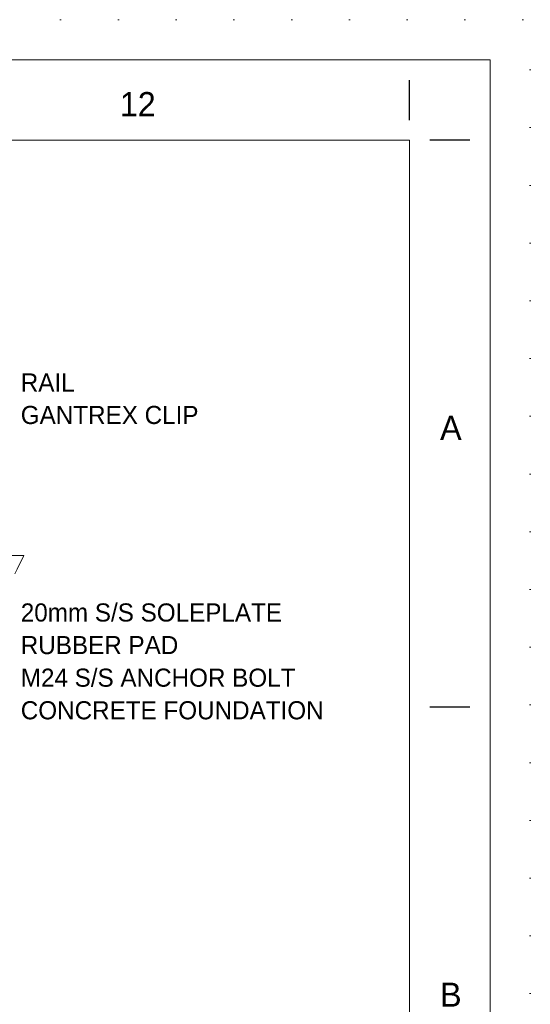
# Model space of a CAD drawing. Header units: millimetres. Extents: x 39621 to 102696, y -761809 to -717259.
# Tile 7 of 7: x 97935 to 102696, y -726442 to -717259. Entities that reach past the tile are written whole.
import ezdxf

# ---------------------------------------------------------------- set-up
doc = ezdxf.new("R2010")
doc.units = ezdxf.units.MM
doc.header["$MEASUREMENT"] = 0
doc.linetypes.add('DGN Style 1', pattern=[538.5003709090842, 0.8960072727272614, -537.6043636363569])
doc.linetypes.add('DGN Style 6', pattern=[1704.2058327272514, 0.8960072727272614, -358.4029090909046, 627.205090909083, -358.4029090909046, 0.8960072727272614, -358.4029090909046])
doc.styles.add('Style-ENGINEERING', font='ENGINEERING.shx')

# ---------------------------------------------------------------- blocks, each defined once
blk = doc.blocks.new('*U91')
for p, q in [((405.453187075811, 284.5297731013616), (405.453187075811, 289.5297731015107)), ((412.953187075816, 282.0297731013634), (407.953187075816, 282.0297731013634)), ((412.953187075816, 211.5297731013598), (407.953187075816, 211.5297731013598))]:
    blk.add_line(p, q)
at = {"color": 7, "linetype": 'Continuous', "lineweight": 0, "flags": 128}
blk.add_lwpolyline([(-415.5468129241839, 292.0297731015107), (415.453187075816, 292.0297731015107), (415.453187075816, -291.9702268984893), (-415.5468129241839, -291.9702268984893), (-415.5468129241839, 292.0297731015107)], close=True, dxfattribs=at)
at = {"color": 7, "linetype": 'Continuous', "lineweight": 13, "flags": 128}
blk.add_lwpolyline([(-405.5468129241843, 282.0297731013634), (405.453187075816, 282.0297731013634), (405.453187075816, -281.9702268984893), (-405.5468129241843, -281.9702268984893), (-405.5468129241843, 282.0297731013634)], close=True, dxfattribs=at)
at = {"char_height": 3.000000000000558, "attachment_point": 5, "line_spacing_factor": 1.2, "style": 'Style-ENGINEERING'}
for s, insert in [('12', (371.6615204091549, 286.5297731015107)), ('A', (410.5782481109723, 246.2797731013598)), ('B', (410.5782481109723, 175.7797731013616))]:
    blk.add_mtext(s, dxfattribs=dict(at, insert=insert))
blk = doc.blocks.new('*U53')
at = {"linetype": 'DGN Style 6', "lineweight": 0}
h = blk.add_hatch(dxfattribs=at)
h.set_pattern_fill('GRAVEL', style=0, pattern_type=2)
h.set_pattern_definition([(228.012788, (25062.58210214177, 18445.11355837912), (-15999.99984414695, -18000.00013798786), [269.072, -26638.176094]), (184.969741, (24882.58210214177, 18245.11355837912), (23999.99999005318, 2000.000114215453), [461.7359999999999, -45711.849522]), (132.510447, (24422.58210214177, 18205.11355837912), (19999.9999704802, -22000.00002715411), [325.5759999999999, -32232.065192]), (267.273689, (23642.58210214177, 17705.11355837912), (2000.000004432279, 39999.99999997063), [420.4759999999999, -41627.11608299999]), (292.833654, (23622.58210214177, 17285.11355837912), (-9999.999925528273, 24000.00003114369), [412.31, -40818.746256]), (357.2736889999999, (23782.58210214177, 16905.11355837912), (-39999.99999997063, 2000.000004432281), [420.4759999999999, -41627.11608299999]), (37.69424, (24202.58210214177, 16885.11355837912), (-26000.00016305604, -19999.99978849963), [556.058, -55049.697098]), (72.255328, (24642.58210214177, 17225.11355837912), (14000.00028765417, 43999.9999082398), [524.976, -51972.642994]), (121.429566, (24802.58210214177, 17725.11355837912), (-16000.00017498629, 25999.99989206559), [421.9, -41768.146219]), (175.236358, (24582.58210214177, 18085.11355837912), (21999.99998908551, -2000.000119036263), [481.664, -23601.525158]), (222.397438, (24102.58210214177, 18125.11355837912), (-23999.99992237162, -22000.00008506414), [622.896, -61666.75001]), (138.814075, (25622.58210214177, 17685.11355837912), (-14000.00003467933, 11999.99995905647), [212.602, -21047.689625]), (171.469234, (25462.58210214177, 17825.11355837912), (25999.99997251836, -4000.000176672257), [404.474, -40043.022832]), (225, (25062.58210214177, 17885.11355837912), (-2.273736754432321e-13, -1999.999999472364), [282.842, -2545.585125]), (203.198591, (24922.58210214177, 18125.11355837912), (9999.999965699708, 4000.000084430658), [152.316, -15079.230212]), (291.801409, (24782.58210214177, 18065.11355837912), (-1999.99994939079, 6000.000016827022), [215.406, -10554.923614]), (30.963757, (24862.58210214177, 17865.11355837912), (5999.999967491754, 4000.000048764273), [349.858, -11312.04579]), (161.565051, (25162.58210214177, 18045.11355837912), (3999.999993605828, -2000.000012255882), [252.982, -6071.57332]), (16.38954, (23622.58210214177, 18065.11355837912), (20000.00003450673, 5999.999883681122), [354.3999999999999, -35085.69029299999]), (70.34617600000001, (23962.58210214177, 18165.11355837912), (-7999.999977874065, -22000.00000797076), [297.322, -29434.815495]), (293.198591, (25162.58210214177, 18445.11355837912), (-4000.000084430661, 9999.999965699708), [304.63, -14926.916212]), (343.6104599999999, (25282.58210214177, 18165.11355837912), (-20000.00003450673, 5999.99988368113), [354.4, -35085.690293]), (339.4439549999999, (23622.58210214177, 16825.11355837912), (-10000.00001542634, 3999.999961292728), [341.76, -16746.247491]), (294.775141, (23942.58210214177, 16705.11355837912), (-10000.00016585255, 21999.99992502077), [286.356, -28349.286127]), (66.80140899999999, (25182.58210214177, 16445.11355837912), (4000.00008443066, 9999.999965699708), [304.63, -14926.916212]), (17.354025, (25302.58210214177, 16725.11355837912), (-25999.9999491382, -8000.000165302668), [335.2619999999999, -33190.84722799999]), (69.44395500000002, (24202.58210214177, 16445.11355837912), (-3999.999961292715, -10000.00001542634), [170.88, -16917.127491]), (101.309932, (25062.58210214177, 16445.11355837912), (-1999.999933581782, 8000.000016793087), [101.98, -10096.059027]), (165.963757, (25042.58210214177, 16545.11355837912), (6000.00001640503, -1999.999950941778), [412.31, -7833.901251]), (186.009006, (24642.58210214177, 16645.11355837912), (19999.99999800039, 2000.000015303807), [382.1, -37827.84634899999]), (303.690068, (24862.58210214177, 17685.11355837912), (-2000.000033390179, 3999.999983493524), [288.444, -6922.658551]), (353.157227, (25022.58210214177, 17445.11355837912), (34000.00002876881, -3999.999755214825), [503.588, -49855.125248]), (60.945396, (25522.58210214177, 17385.11355837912), (-7999.999975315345, -14000.00001394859), [205.912, -20385.348282]), (90, (25622.58210214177, 17565.11355837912), (-2000, 2000), [120, -1880]), (120.256437, (24602.58210214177, 16705.11355837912), (7999.999960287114, -14000.00002295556), [277.848, -27507.039979]), (48.012788, (24462.58210214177, 16945.11355837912), (15999.99984414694, 18000.00013798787), [538.144, -26369.104094]), (0, (24822.58210214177, 17345.11355837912), (2000, 2000), [520, -1480]), (325.304846, (25342.58210214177, 17345.11355837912), (19999.99988471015, -14000.00016383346), [316.228, -31306.548602]), (254.054604, (25602.58210214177, 17165.11355837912), (-2000.000013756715, -7999.999996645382), [291.204, -14269.015779]), (207.645975, (25522.58210214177, 16885.11355837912), (-38000.00012697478, -19999.99975862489), [474.13, -46938.948365]), (175.426079, (25102.58210214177, 16665.11355837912), (-26000.00000954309, 1999.999882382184), [501.598, -49658.146816])])
edge = h.paths.add_edge_path()
edge.add_spline(control_points=[(21834.35438481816, 15251.59250653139), (21996.53156853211, 15355.0709448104), (22720.14312573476, 15465.1494109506), (23776.60311308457, 14977.1634678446), (24889.41251988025, 15423.47217924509), (25607.96607790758, 15383.34921408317), (25834.35438481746, 15251.59250653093)], knot_values=[0, 0, 0, 0, 0.1436281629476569, 0.5067260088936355, 0.8052134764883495, 1, 1, 1, 1], degree=3, periodic=0)
edge.add_line((25834.35438481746, 15251.59250653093), (26815.11210703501, 17277.6768605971))
edge.add_line((26815.11210703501, 17277.6768605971), (25434.35438479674, 17277.6768605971))
edge.add_line((25434.35438479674, 17277.6768605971), (25179.35438479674, 17277.6768605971))
edge.add_line((25179.35438479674, 17277.6768605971), (25179.35438479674, 15852.4418236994))
edge.add_line((25179.35438479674, 15852.4418236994), (25169.35438479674, 15842.4418236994))
edge.add_line((25169.35438479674, 15842.4418236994), (25059.35438479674, 15842.4418236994))
edge.add_line((25059.35438479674, 15842.4418236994), (24949.35438479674, 15842.4418236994))
edge.add_line((24949.35438479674, 15842.4418236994), (24939.35438479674, 15852.4418236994))
edge.add_line((24939.35438479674, 15852.4418236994), (24939.35438479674, 17277.6768605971))
edge.add_line((24939.35438479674, 17277.6768605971), (22729.35438483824, 17277.6768605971))
edge.add_line((22729.35438483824, 17277.6768605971), (22729.35438483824, 15852.4418236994))
edge.add_line((22729.35438483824, 15852.4418236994), (22719.35438483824, 15842.4418236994))
edge.add_line((22719.35438483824, 15842.4418236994), (22609.35438483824, 15842.4418236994))
edge.add_line((22609.35438483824, 15842.4418236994), (22499.35438483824, 15842.4418236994))
edge.add_line((22499.35438483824, 15842.4418236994), (22489.35438483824, 15852.4418236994))
edge.add_line((22489.35438483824, 15852.4418236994), (22489.35438483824, 17277.6768605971))
edge.add_line((22489.35438483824, 17277.6768605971), (22234.35438485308, 17277.6768605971))
edge.add_line((22234.35438485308, 17277.6768605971), (21834.35438481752, 17277.6768605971))
edge.add_line((21834.35438481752, 17277.6768605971), (21834.35438481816, 15251.59250653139))
at = {"color": 7, "linetype": 'DGN Style 1', "lineweight": 0, "flags": 128}
blk.add_lwpolyline([(-31537.53850977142, 22275.00420363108), (31537.46149022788, 22275.00420363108), (31537.46149022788, -22274.99579636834), (-31537.53850977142, -22274.99579636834), (-31537.53850977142, 22275.00420363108)], close=True, dxfattribs=at)
at = {"color": 7, "linetype": 'DGN Style 6', "lineweight": 0}
blk.add_open_spline([(21834.35438481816, 15251.59250653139), (21996.53156853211, 15355.0709448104), (22720.14312573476, 15465.1494109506), (23776.60311308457, 14977.1634678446), (24889.41251988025, 15423.47217924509), (25607.96607790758, 15383.34921408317), (25834.35438481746, 15251.59250653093), (26161.27362555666, 15926.95395788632), (26488.19286629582, 16602.31540924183), (26815.11210703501, 17277.6768605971), (26354.85953295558, 17277.6768605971), (25894.60695887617, 17277.6768605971), (25434.35438479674, 17277.6768605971), (25349.35438479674, 17277.6768605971), (25264.35438479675, 17277.6768605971), (25179.35438479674, 17277.6768605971), (25179.35438479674, 16802.59851496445), (25179.35438479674, 16327.52016933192), (25179.35438479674, 15852.4418236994), (25176.02105146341, 15849.10849036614), (25172.68771813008, 15845.77515703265), (25169.35438479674, 15842.4418236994), (25132.68771813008, 15842.4418236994), (25096.02105146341, 15842.4418236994), (25059.35438479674, 15842.4418236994), (25022.68771813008, 15842.4418236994), (24986.02105146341, 15842.4418236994), (24949.35438479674, 15842.4418236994), (24946.02105146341, 15845.77515703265), (24942.68771813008, 15849.10849036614), (24939.35438479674, 15852.4418236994), (24939.35438479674, 16327.52016933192), (24939.35438479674, 16802.59851496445), (24939.35438479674, 17277.6768605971), (24202.6877181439, 17277.6768605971), (23466.02105149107, 17277.6768605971), (22729.35438483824, 17277.6768605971), (22729.35438483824, 16802.59851496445), (22729.35438483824, 16327.52016933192), (22729.35438483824, 15852.4418236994), (22726.0210515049, 15849.10849036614), (22722.68771817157, 15845.77515703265), (22719.35438483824, 15842.4418236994), (22682.68771817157, 15842.4418236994), (22646.0210515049, 15842.4418236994), (22609.35438483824, 15842.4418236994), (22572.68771817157, 15842.4418236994), (22536.0210515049, 15842.4418236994), (22499.35438483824, 15842.4418236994), (22496.0210515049, 15845.77515703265), (22492.68771817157, 15849.10849036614), (22489.35438483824, 15852.4418236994), (22489.35438483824, 16327.52016933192), (22489.35438483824, 16802.59851496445), (22489.35438483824, 17277.6768605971), (22404.35438484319, 17277.6768605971), (22319.35438484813, 17277.6768605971), (22234.35438485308, 17277.6768605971), (22101.02105150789, 17277.6768605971), (21967.68771816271, 17277.6768605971), (21834.35438481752, 17277.6768605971), (21834.35438481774, 16602.31540924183), (21834.35438481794, 15926.95395788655), (21834.35438481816, 15251.59250653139)], degree=3, knots=[0, 0, 0, 0, 0.01025915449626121, 0.03619471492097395, 0.0575152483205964, 0.07142857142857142, 0.07142857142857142, 0.07142857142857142, 0.09523809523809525, 0.09523809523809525, 0.09523809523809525, 0.119047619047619, 0.119047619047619, 0.119047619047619, 0.1428571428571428, 0.1428571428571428, 0.1428571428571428, 0.2142857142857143, 0.2142857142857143, 0.2142857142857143, 0.2857142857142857, 0.2857142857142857, 0.2857142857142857, 0.3214285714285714, 0.3214285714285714, 0.3214285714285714, 0.3571428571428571, 0.3571428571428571, 0.3571428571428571, 0.4285714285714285, 0.4285714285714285, 0.4285714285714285, 0.5, 0.5, 0.5, 0.5714285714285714, 0.5714285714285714, 0.5714285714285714, 0.6428571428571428, 0.6428571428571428, 0.6428571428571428, 0.7142857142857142, 0.7142857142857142, 0.7142857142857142, 0.75, 0.75, 0.75, 0.7857142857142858, 0.7857142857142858, 0.7857142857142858, 0.8571428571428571, 0.8571428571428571, 0.8571428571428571, 0.9285714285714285, 0.9285714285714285, 0.9285714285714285, 0.9523809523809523, 0.9523809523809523, 0.9523809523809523, 0.976190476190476, 0.976190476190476, 0.976190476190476, 1, 1, 1, 1], dxfattribs=at)
at = {"xscale": 74.99999999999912, "yscale": 74.99999999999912, "zscale": 74.99999999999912}
blk.add_blockref('*U91', (3.472459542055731, -2.228778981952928), dxfattribs=at)
at = {"char_height": 168.9189189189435, "attachment_point": 4, "line_spacing_factor": 1.2, "style": 'Style-ENGINEERING'}
for s, insert in [('RAIL', (26787.27027297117, 18891.15831210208)), ('GANTREX CLIP', (26787.27027297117, 18587.09534062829)), ('20mm S/S SOLEPLATE', (26787.27027297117, 16744.95164262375)), ('RUBBER PAD', (26787.27027297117, 16440.88867114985)), ('M24 S/S ANCHOR BOLT', (26787.27027297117, 16136.82569967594)), ('CONCRETE FOUNDATION', (26787.27027297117, 15832.76272820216))]:
    blk.add_mtext(s, dxfattribs=dict(at, insert=insert))

msp = doc.modelspace()

# ---------------------------------------------------------------- block references
at = {"color": 7, "linetype": 'DGN Style 6', "lineweight": 0}
msp.add_blockref('*U53', (71158.05, -739533.65), dxfattribs=at)

doc.saveas('drawing.dxf')
